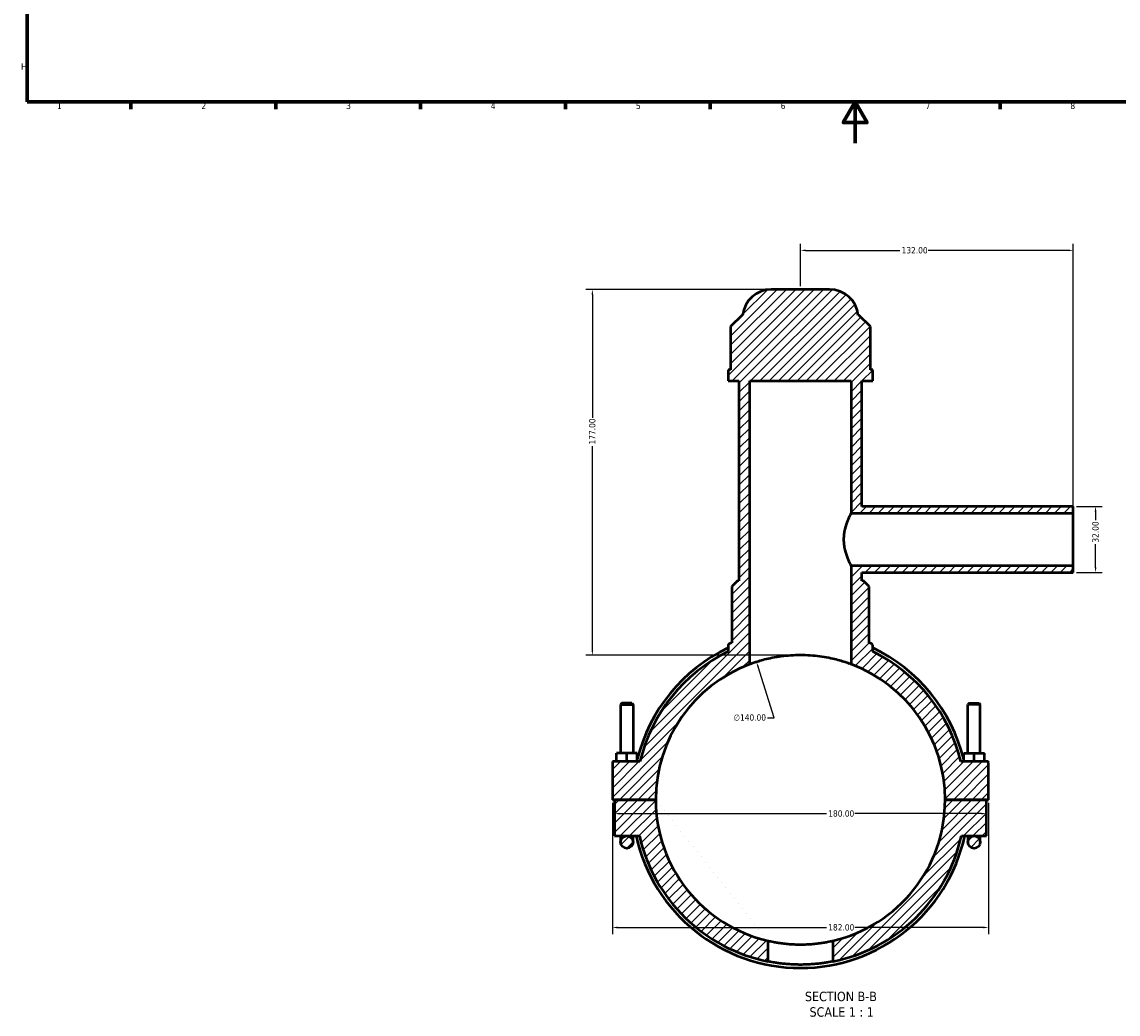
# Model space of a CAD drawing. Header units: millimetres. Extents: x 0 to 898, y -421 to 997.
# Tile 1 of 6: x 17 to 548, y -421 to 59. Entities that reach past the tile are written whole.
import ezdxf

# ---------------------------------------------------------------- set-up
doc = ezdxf.new("R2010")
doc.units = ezdxf.units.MM
for name, color, linetype, lineweight in [('Border (ANSI)', 7, 'Continuous', 70), ('Dimension (ANSI)', 7, 'Continuous', 25), ('Hatch (ANSI)', 7, 'Continuous', 18), ('Symbol (ANSI)', 7, 'Continuous', 25), ('Visible (ANSI)', 7, 'Continuous', 50)]:
    doc.layers.add(name, color=color, linetype=linetype, lineweight=lineweight)
doc.styles.add('Label Text (ANSI)', font='tahoma.ttf')
doc.styles.add('Note Text (ANSI)', font='tahoma.ttf')
doc.dimstyles.new('Default - mm (ANSI)', dxfattribs={"dimtxt": 3.048, "dimasz": 2.5, "dimexe": 3.175, "dimexo": 1.6002, "dimgap": 0.8, "dimtad": 0, "dimtoh": 1, "dimrnd": 1e-08, "dimzin": 4, "dimdsep": 46, "dimtxsty": 'Note Text (ANSI)', "dimcen": 0.09, "dimdle": 10, "dimclrd": 256, "dimclre": 256, "dimclrt": 256, "dimadec": 1, "dimazin": 1, "dimtfac": 1, "dimtofl": 0, "dimtmove": 0, "dimatfit": 3, "dimfxl": 1, "dimtolj": 1, "dimtzin": 4, "dimlwd": -1, "dimlwe": -1, "dimarcsym": 0})

# ---------------------------------------------------------------- blocks, each defined once
blk = doc.blocks.new('Borders Default Border')
at = {"layer": 'Border (ANSI)'}
for p, q in [((70.08, 20), (70.08, 16.55)), ((140.17, 20), (140.17, 16.55)), ((210.25, 20), (210.25, 16.55)), ((280.33, 20), (280.33, 16.55)), ((350.42, 20), (350.42, 16.55)), ((490.58, 20), (490.58, 16.55))]:
    blk.add_line(p, q, dxfattribs=at)
at = {"layer": 'Border (ANSI)', "flags": 128}
for points in [[(20, 20), (20, 574), (821, 574), (821, 20), (20, 20)], [(420.5, 0), (420.5, 20), (414.73, 10), (426.27, 10), (420.5, 20)]]:
    blk.add_lwpolyline(points, dxfattribs=at)
at = {"layer": 'Border (ANSI)', "color": 230, "true_color": 0xff0080, "char_height": 3.05, "attachment_point": 7, "style": 'Note Text (ANSI)'}
for s, insert in [('H', (16.97, 35.6)), ('1', (34.35, 16.55)), ('2', (104.2, 16.55)), ('3', (174.26, 16.49)), ('4', (244.23, 16.55)), ('5', (314.48, 16.49)), ('6', (384.49, 16.49)), ('7', (454.6, 16.55)), ('8', (524.63, 16.48))]:
    blk.add_mtext(s, dxfattribs=dict(at, insert=insert))
blk = doc.blocks.new('*D7')
at = {"layer": 'Defpoints', "color": 0, "transparency": 16777216}
for p in [(372.78, -251.07), (415.28, -384.46)]:
    blk.add_point(p, dxfattribs=at)
at = {"layer": 'Dimension (ANSI)', "transparency": 16777216}
for p, q in [((381.37, -278.04), (373.54, -253.45)), ((378.15, -278.04), (381.37, -278.04))]:
    blk.add_line(p, q, dxfattribs=at)
blk.add_solid([(373.94, -253.32), (373.14, -253.58), (372.78, -251.07)], dxfattribs=at)
at = {"layer": 'Dimension (ANSI)', "color": 230, "true_color": 0xff0080, "transparency": 16777216, "insert": (361.67, -276.4), "char_height": 3.048, "attachment_point": 1, "style": 'Note Text (ANSI)'}
blk.add_mtext('\\A1;∅140.00', dxfattribs=at)
blk = doc.blocks.new('*D9')
at = {"layer": 'Defpoints', "color": 0, "transparency": 16777216}
for p in [(379.94, -70.76), (293.37, -247.76), (394.03, -247.76)]:
    blk.add_point(p, dxfattribs=at)
at = {"layer": 'Dimension (ANSI)', "transparency": 16777216}
for p, q in [((378.34, -70.76), (290.19, -70.76)), ((293.37, -73.26), (293.37, -132.92)), ((293.37, -245.26), (293.37, -146.6)), ((392.43, -247.76), (290.19, -247.76))]:
    blk.add_line(p, q, dxfattribs=at)
for points in [[(292.95, -73.26), (293.78, -73.26), (293.37, -70.76)], [(292.95, -245.26), (293.78, -245.26), (293.37, -247.76)]]:
    blk.add_solid(points, dxfattribs=at)
at = {"layer": 'Dimension (ANSI)', "color": 230, "true_color": 0xff0080, "transparency": 16777216, "insert": (291.78, -145.8), "char_height": 3.048, "attachment_point": 1, "rotation": 90, "style": 'Note Text (ANSI)'}
blk.add_mtext('\\A1;177.00', dxfattribs=at)
blk = doc.blocks.new('*D10')
at = {"layer": 'Defpoints', "color": 0, "transparency": 16777216}
for p in [(526.03, -175.76), (526.03, -207.76), (536.81, -207.76)]:
    blk.add_point(p, dxfattribs=at)
at = {"layer": 'Dimension (ANSI)', "transparency": 16777216}
for p, q in [((527.63, -175.76), (539.99, -175.76)), ((536.81, -178.26), (536.81, -182.44)), ((536.81, -205.26), (536.81, -194.09)), ((527.63, -207.76), (539.99, -207.76))]:
    blk.add_line(p, q, dxfattribs=at)
for points in [[(536.39, -178.26), (537.23, -178.26), (536.81, -175.76)], [(536.39, -205.26), (537.23, -205.26), (536.81, -207.76)]]:
    blk.add_solid(points, dxfattribs=at)
at = {"layer": 'Dimension (ANSI)', "color": 230, "true_color": 0xff0080, "transparency": 16777216, "insert": (535.22, -193.29), "char_height": 3.048, "attachment_point": 1, "rotation": 90, "style": 'Note Text (ANSI)'}
blk.add_mtext('\\A1;32.00', dxfattribs=at)
blk = doc.blocks.new('*D11')
at = {"layer": 'Defpoints', "color": 0, "transparency": 16777216}
for p in [(526.03, -51.85), (394.03, -70.76), (526.03, -178.96)]:
    blk.add_point(p, dxfattribs=at)
at = {"layer": 'Dimension (ANSI)', "transparency": 16777216}
for p, q in [((394.03, -69.16), (394.03, -48.68)), ((396.53, -51.85), (442.19, -51.85)), ((523.53, -51.85), (455.87, -51.85)), ((526.03, -177.36), (526.03, -48.68))]:
    blk.add_line(p, q, dxfattribs=at)
for points in [[(396.53, -51.44), (396.53, -52.27), (394.03, -51.85)], [(523.53, -51.44), (523.53, -52.27), (526.03, -51.85)]]:
    blk.add_solid(points, dxfattribs=at)
at = {"layer": 'Dimension (ANSI)', "color": 230, "true_color": 0xff0080, "transparency": 16777216, "insert": (442.99, -50.27), "char_height": 3.048, "attachment_point": 1, "style": 'Note Text (ANSI)'}
blk.add_mtext('\\A1;132.00', dxfattribs=at)
blk = doc.blocks.new('*D12')
at = {"layer": 'Defpoints', "color": 0, "transparency": 16777216}
for p in [(303.03, -317.71), (485.03, -317.71), (485.03, -379.56)]:
    blk.add_point(p, dxfattribs=at)
at = {"layer": 'Dimension (ANSI)', "transparency": 16777216}
for p, q in [((303.03, -319.31), (303.03, -382.74)), ((485.03, -319.31), (485.03, -382.74)), ((305.53, -379.56), (406.69, -379.56)), ((482.53, -379.56), (420.37, -379.56))]:
    blk.add_line(p, q, dxfattribs=at)
for points in [[(305.53, -379.14), (305.53, -379.98), (303.03, -379.56)], [(482.53, -379.14), (482.53, -379.98), (485.03, -379.56)]]:
    blk.add_solid(points, dxfattribs=at)
at = {"layer": 'Dimension (ANSI)', "color": 230, "true_color": 0xff0080, "transparency": 16777216, "insert": (407.49, -377.97), "char_height": 3.048, "attachment_point": 1, "style": 'Note Text (ANSI)'}
blk.add_mtext('\\A1;182.00', dxfattribs=at)
blk = doc.blocks.new('*D13')
at = {"layer": 'Defpoints', "color": 0, "transparency": 16777216}
for p in [(304.03, -324.47), (484.03, -324.47), (484.03, -324.47)]:
    blk.add_point(p, dxfattribs=at)
at = {"layer": 'Dimension (ANSI)', "transparency": 16777216}
for p, q in [((306.53, -324.47), (406.69, -324.47)), ((481.53, -324.47), (420.37, -324.47))]:
    blk.add_line(p, q, dxfattribs=at)
for points in [[(306.53, -324.05), (306.53, -324.89), (304.03, -324.47)], [(481.53, -324.05), (481.53, -324.89), (484.03, -324.47)]]:
    blk.add_solid(points, dxfattribs=at)
at = {"layer": 'Dimension (ANSI)', "color": 230, "true_color": 0xff0080, "transparency": 16777216, "insert": (407.49, -322.88), "char_height": 3.048, "attachment_point": 1, "style": 'Note Text (ANSI)'}
blk.add_mtext('\\A1;180.00', dxfattribs=at)

msp = doc.modelspace()

# ---------------------------------------------------------------- hatches: boundary and pattern name
at = {"layer": 'Hatch (ANSI)'}
h = msp.add_hatch(dxfattribs=at)
h.set_pattern_fill('ANSI31', color=256, scale=25.4, style=0)
h.set_pattern_definition([(45, (0, 0), (-2.245064, 2.245064), [])])
edge = h.paths.add_edge_path()
edge.add_spline(control_points=[(359.855, -242.135), (359.692, -242.209), (359.544, -242.313), (359.297, -242.571), (359.199, -242.723), (359.065, -243.055), (359.031, -243.232), (359.031, -243.411)], knot_values=[-0.1609773, -0.1609773, -0.1609773, -0.1609773, -0.1073182, -0.1073182, -0.0536591, -0.0536591, 0, 0, 0, 0], degree=3, periodic=0)
edge.add_line((359.031, -243.411), (359.031, -246.048))
edge.add_ellipse((394.031, -317.763), major_axis=(-35, 71.715), ratio=1, start_angle=0, end_angle=50.58082)
edge.add_line((316.405, -299.263), (303.031, -299.263))
edge.add_line((303.031, -299.263), (303.031, -317.713))
edge.add_line((303.031, -317.713), (324.031, -317.713))
edge.add_ellipse((394.031, -317.763), major_axis=(-70, 0.05), ratio=1, start_angle=290.52824, end_angle=360, ccw=False)
edge.add_line((369.531, -252.191), (369.531, -115.013))
edge.add_line((369.531, -115.013), (418.531, -115.013))
edge.add_line((418.531, -115.013), (418.531, -178.963))
edge.add_line((418.531, -178.963), (526.031, -178.963))
edge.add_line((526.031, -178.963), (526.031, -175.763))
edge.add_line((526.031, -175.763), (423.781, -175.763))
edge.add_line((423.781, -175.763), (423.781, -115.013))
edge.add_line((423.781, -115.013), (429.031, -115.013))
edge.add_line((429.031, -115.013), (429.031, -109.703))
edge.add_line((429.031, -109.703), (427.878, -109.703))
edge.add_line((427.878, -109.703), (427.878, -88.753))
edge.add_line((427.878, -88.753), (422.278, -83.153))
edge.add_line((422.278, -83.153), (422.031, -83.153))
edge.add_ellipse((408.124, -84.763), major_axis=(13.907, 1.61), ratio=1, start_angle=0, end_angle=83.39637)
edge.add_line((408.124, -70.763), (379.938, -70.763))
edge.add_ellipse((379.938, -84.763), major_axis=(0, 14), ratio=1, start_angle=0, end_angle=83.39637)
edge.add_line((366.031, -83.153), (365.785, -83.153))
edge.add_line((365.785, -83.153), (360.185, -88.753))
edge.add_line((360.185, -88.753), (360.185, -109.703))
edge.add_line((360.185, -109.703), (359.031, -109.703))
edge.add_line((359.031, -109.703), (359.031, -115.013))
edge.add_line((359.031, -115.013), (364.281, -115.013))
edge.add_line((364.281, -115.013), (364.281, -211.763))
edge.add_line((364.281, -211.763), (363.581, -211.763))
edge.add_line((363.581, -211.763), (360.781, -214.563))
edge.add_line((360.781, -214.563), (360.781, -241.723))
edge.add_ellipse((394.031, -317.763), major_axis=(-33.25, 76.04), ratio=1, start_angle=0, end_angle=0.70002)
edge = h.paths.add_edge_path()
edge.add_line((310.031, -335.263), (316.174, -335.263))
edge.add_ellipse((394.031, -317.763), major_axis=(-77.857, -17.5), ratio=1, start_angle=0, end_angle=66.00033)
edge.add_line((378.351, -396.008), (378.351, -385.985))
edge.add_ellipse((394.031, -317.763), major_axis=(-15.68, -68.221), ratio=1, start_angle=282.98501, end_angle=360, ccw=False)
edge.add_line((324.031, -317.813), (304.031, -317.813))
edge.add_line((304.031, -317.813), (304.031, -335.263))
edge.add_line((304.031, -335.263), (310.031, -335.263))
edge = h.paths.add_edge_path()
edge.add_ellipse((484.531, -299.763), major_axis=(0.5, 0), ratio=1, start_angle=0, end_angle=90)
edge.add_line((484.531, -299.263), (471.657, -299.263))
edge.add_ellipse((394.031, -317.763), major_axis=(77.626, 18.5), ratio=1, start_angle=0, end_angle=50.58082)
edge.add_line((429.031, -246.048), (429.031, -243.411))
edge.add_ellipse((427.631, -243.411), major_axis=(1.4, 0), ratio=1, start_angle=0, end_angle=65.68172)
edge.add_ellipse((394.031, -317.763), major_axis=(34.177, 75.628), ratio=1, start_angle=0, end_angle=0.70002)
edge.add_line((427.281, -241.723), (427.281, -214.563))
edge.add_line((427.281, -214.563), (424.481, -211.763))
edge.add_line((424.481, -211.763), (423.781, -211.763))
edge.add_line((423.781, -211.763), (423.781, -207.763))
edge.add_line((423.781, -207.763), (526.031, -207.763))
edge.add_line((526.031, -207.763), (526.031, -204.563))
edge.add_line((526.031, -204.563), (418.531, -204.563))
edge.add_line((418.531, -204.563), (418.531, -252.191))
edge.add_ellipse((394.031, -317.763), major_axis=(24.5, 65.572), ratio=1, start_angle=290.52824, end_angle=360, ccw=False)
edge.add_line((464.031, -317.713), (485.031, -317.713))
edge.add_line((485.031, -317.713), (485.031, -299.763))
edge = h.paths.add_edge_path()
edge.add_ellipse((310.031, -338.263), major_axis=(3, 0), ratio=1, start_angle=0, end_angle=360)
edge = h.paths.add_edge_path()
edge.add_line((484.031, -317.813), (464.031, -317.813))
edge.add_ellipse((394.031, -317.763), major_axis=(70, -0.05), ratio=1, start_angle=282.98501, end_angle=360, ccw=False)
edge.add_line((409.711, -385.985), (409.711, -396.008))
edge.add_ellipse((394.031, -317.763), major_axis=(15.68, -78.244), ratio=1, start_angle=0, end_angle=66.00033)
edge.add_line((471.889, -335.263), (478.031, -335.263))
edge.add_line((478.031, -335.263), (484.031, -335.263))
edge.add_line((484.031, -335.263), (484.031, -317.813))
edge = h.paths.add_edge_path()
edge.add_ellipse((478.031, -338.263), major_axis=(3, 0), ratio=1, start_angle=0, end_angle=360)

# ---------------------------------------------------------------- linework, layer by layer
at = {"layer": 'Visible (ANSI)'}
for p, q in [((408.124, -70.763), (379.938, -70.763)), ((365.785, -83.153), (360.185, -88.753)), ((366.031, -83.153), (365.785, -83.153)), ((422.278, -83.153), (422.031, -83.153)), ((427.878, -88.753), (422.278, -83.153)), ((360.185, -88.753), (360.185, -109.703)), ((427.878, -109.703), (427.878, -88.753)), ((360.185, -109.703), (359.031, -109.703)), ((359.031, -109.703), (359.031, -115.013)), ((429.031, -109.703), (427.878, -109.703)), ((429.031, -115.013), (429.031, -109.703)), ((359.031, -115.013), (364.281, -115.013)), ((364.281, -115.013), (364.281, -211.763)), ((369.531, -252.191), (369.531, -115.013)), ((369.531, -115.013), (418.531, -115.013)), ((418.531, -115.013), (418.531, -178.963)), ((423.781, -175.763), (423.781, -115.013)), ((423.781, -115.013), (429.031, -115.013)), ((418.531, -178.963), (526.031, -178.963)), ((526.031, -175.763), (423.781, -175.763)), ((526.031, -178.963), (526.031, -175.763)), ((526.031, -204.563), (526.031, -178.963)), ((526.031, -204.563), (418.531, -204.563)), ((418.531, -204.563), (418.531, -252.191)), ((526.031, -207.763), (526.031, -204.563)), ((363.581, -211.763), (360.781, -214.563)), ((364.281, -211.763), (363.581, -211.763)), ((423.781, -211.763), (423.781, -207.763)), ((423.781, -207.763), (526.031, -207.763)), ((424.481, -211.763), (423.781, -211.763)), ((427.281, -214.563), (424.481, -211.763)), ((360.781, -214.563), (360.781, -241.723)), ((427.281, -241.723), (427.281, -214.563)), ((359.031, -243.411), (359.031, -246.048)), ((429.031, -246.048), (429.031, -243.411)), ((307.631, -271.047), (307.031, -271.647)), ((307.031, -271.647), (313.031, -271.647)), ((307.031, -271.647), (307.031, -295.263)), ((312.431, -271.047), (307.631, -271.047)), ((312.431, -271.047), (313.031, -271.647)), ((313.031, -271.647), (313.031, -295.263)), ((475.631, -271.047), (475.031, -271.647)), ((481.031, -271.647), (475.031, -271.647)), ((475.031, -295.263), (475.031, -271.647)), ((475.631, -271.047), (480.431, -271.047)), ((480.431, -271.047), (481.031, -271.647)), ((481.031, -295.263), (481.031, -271.647)), ((310.031, -295.263), (305.031, -295.263)), ((305.031, -299.263), (305.031, -295.263)), ((310.031, -299.263), (310.031, -295.263)), ((315.031, -295.263), (310.031, -295.263)), ((315.031, -299.263), (315.031, -295.263)), ((473.031, -295.263), (478.031, -295.263)), ((473.031, -299.263), (473.031, -295.263)), ((478.031, -295.263), (483.031, -295.263)), ((478.031, -299.263), (478.031, -295.263)), ((483.031, -299.263), (483.031, -295.263)), ((316.405, -299.263), (303.031, -299.263)), ((303.031, -299.263), (303.031, -317.713)), ((484.531, -299.263), (471.657, -299.263)), ((485.031, -317.713), (485.031, -299.763)), ((303.031, -317.713), (324.031, -317.713)), ((324.031, -317.813), (304.031, -317.813)), ((304.031, -317.813), (304.031, -335.263)), ((307.031, -317.713), (307.031, -317.813)), ((313.031, -317.713), (313.031, -317.813)), ((464.031, -317.713), (485.031, -317.713)), ((484.031, -317.813), (464.031, -317.813)), ((475.031, -317.813), (475.031, -317.713)), ((481.031, -317.813), (481.031, -317.713)), ((484.031, -335.263), (484.031, -317.813)), ((304.031, -335.263), (310.031, -335.263)), ((307.031, -335.263), (307.031, -338.263)), ((310.031, -335.263), (316.174, -335.263)), ((313.031, -338.263), (313.031, -335.263)), ((471.889, -335.263), (478.031, -335.263)), ((475.031, -335.263), (475.031, -338.263)), ((478.031, -335.263), (484.031, -335.263)), ((481.031, -338.263), (481.031, -335.263)), ((378.351, -396.008), (378.351, -385.985)), ((409.711, -385.985), (409.711, -396.008))]:
    msp.add_line(p, q, dxfattribs=at)
for centre in [(310.031, -338.263), (478.031, -338.263)]:
    msp.add_circle(centre, 3, dxfattribs=at)
for centre, radius, start, end in [((379.938, -84.763), 14, 90, 173.39637), ((408.124, -84.763), 14, 6.60363, 90), ((394.031, -317.763), 82.992, 113.61826, 114.31828), ((394.031, -317.763), 82.992, 65.68172, 66.38174), ((427.631, -243.411), 1.4, 0, 65.68172), ((394.031, -317.763), 81.396, 115.46734, 166.0636), ((394.031, -317.763), 79.8, 116.01437, 166.59519), ((394.031, -317.763), 81.396, 13.9364, 64.53266), ((394.031, -317.763), 79.8, 13.40481, 63.98563), ((394.031, -317.763), 70, 110.48732, 179.95907), ((394.031, -317.763), 70, 0.04093, 69.51268), ((484.531, -299.763), 0.5, 0, 90), ((394.031, -317.763), 70, 180.04093, 257.05592), ((394.031, -317.763), 70, 282.94408, 359.95907), ((394.031, -317.763), 81.396, 192.41543, 347.58457), ((394.031, -317.763), 79.8, 192.66782, 258.66815), ((394.031, -317.763), 79.8, 281.33185, 347.33218)]:
    msp.add_arc(centre, radius, start, end, dxfattribs=at)
for points, knots in [([(418.531, -178.963), (418.531, -178.963), (418.489, -179.044), (418.318, -179.375), (418.189, -179.627), (417.703, -180.615), (417.242, -181.595), (416.353, -183.833), (415.86, -185.25), (415.318, -187.605), (415.17, -188.428), (414.972, -190.096), (414.922, -190.94), (414.922, -191.763)], [5.9169582, 5.9169582, 5.9169582, 5.9169582, 6.1630862, 6.1630862, 6.4092141, 6.4092141, 6.9014699, 6.9014699, 7.3953738, 7.3953738, 7.6423257, 7.6423257, 7.8892777, 7.8892777, 7.8892777, 7.8892777]), ([(414.922, -191.763), (414.922, -192.587), (414.972, -193.431), (415.17, -195.098), (415.318, -195.921), (415.86, -198.277), (416.353, -199.694), (417.242, -201.931), (417.703, -202.912), (418.189, -203.9), (418.318, -204.151), (418.489, -204.483), (418.531, -204.563), (418.531, -204.563)], [0, 0, 0, 0, 0.2469519, 0.2469519, 0.4939039, 0.4939039, 0.9878077, 0.9878077, 1.4800636, 1.4800636, 1.7261915, 1.7261915, 1.9723194, 1.9723194, 1.9723194, 1.9723194]), ([(359.855, -242.135), (359.692, -242.209), (359.544, -242.313), (359.297, -242.571), (359.199, -242.723), (359.065, -243.055), (359.031, -243.232), (359.031, -243.411)], [-0.16097735, -0.16097735, -0.16097735, -0.16097735, -0.10731823, -0.10731823, -0.05365912, -0.05365912, 0, 0, 0, 0]), ([(418.531, -252.191), (418.531, -252.191), (418.381, -252.134), (417.755, -251.905), (417.278, -251.733), (416.024, -251.305), (415.246, -251.049), (413.452, -250.505), (412.436, -250.217), (410.275, -249.665), (409.055, -249.381), (406.392, -248.85), (404.951, -248.604), (401.936, -248.195), (400.361, -248.032), (397.184, -247.816), (395.583, -247.763), (392.479, -247.763), (390.878, -247.816), (387.702, -248.032), (386.126, -248.195), (383.112, -248.604), (381.67, -248.85), (379.008, -249.381), (377.787, -249.665), (375.627, -250.217), (374.611, -250.505), (372.817, -251.049), (372.038, -251.305), (370.784, -251.733), (370.308, -251.905), (369.681, -252.134), (369.531, -252.191), (369.531, -252.191)], [7.4518335, 7.4518335, 7.4518335, 7.4518335, 7.9177059, 7.9177059, 8.3835784, 8.3835784, 8.8494508, 8.8494508, 9.3153232, 9.3153232, 9.78093, 9.78093, 10.2465367, 10.2465367, 10.7121435, 10.7121435, 11.1777502, 11.1777502, 11.643357, 11.643357, 12.1089637, 12.1089637, 12.5745704, 12.5745704, 13.0401772, 13.0401772, 13.5060496, 13.5060496, 13.9719221, 13.9719221, 14.4377945, 14.4377945, 14.903667, 14.903667, 14.903667, 14.903667]), ([(378.351, -385.985), (378.351, -385.985), (378.446, -386.007), (378.845, -386.096), (379.148, -386.164), (379.949, -386.334), (380.447, -386.435), (381.598, -386.653), (382.25, -386.768), (383.638, -386.991), (384.422, -387.106), (386.131, -387.322), (387.056, -387.422), (388.987, -387.588), (389.994, -387.654), (392.023, -387.742), (393.043, -387.763), (395.019, -387.763), (396.04, -387.742), (398.068, -387.654), (399.076, -387.588), (401.006, -387.422), (401.931, -387.322), (403.64, -387.106), (404.424, -386.991), (405.813, -386.768), (406.465, -386.653), (407.615, -386.435), (408.113, -386.334), (408.914, -386.164), (409.218, -386.096), (409.616, -386.007), (409.711, -385.985), (409.711, -385.985)], [4.7425228, 4.7425228, 4.7425228, 4.7425228, 5.0389437, 5.0389437, 5.3353645, 5.3353645, 5.6317854, 5.6317854, 5.9282063, 5.9282063, 6.2246007, 6.2246007, 6.5209952, 6.5209952, 6.8173897, 6.8173897, 7.1137842, 7.1137842, 7.4101786, 7.4101786, 7.7065731, 7.7065731, 8.0029676, 8.0029676, 8.2993621, 8.2993621, 8.5957829, 8.5957829, 8.8922038, 8.8922038, 9.1886247, 9.1886247, 9.4850456, 9.4850456, 9.4850456, 9.4850456]), ([(409.711, -396.008), (409.711, -396.008), (409.616, -396.027), (409.218, -396.105), (408.915, -396.164), (408.114, -396.312), (407.616, -396.401), (406.466, -396.591), (405.813, -396.692), (404.424, -396.887), (403.639, -396.988), (401.929, -397.176), (401.004, -397.264), (399.073, -397.41), (398.066, -397.468), (396.038, -397.545), (395.018, -397.563), (393.044, -397.563), (392.024, -397.545), (389.997, -397.468), (388.989, -397.41), (387.058, -397.264), (386.133, -397.176), (384.423, -396.988), (383.638, -396.887), (382.249, -396.692), (381.597, -396.591), (380.446, -396.401), (379.948, -396.312), (379.147, -396.164), (378.844, -396.105), (378.446, -396.027), (378.351, -396.008), (378.351, -396.008)], [0, 0, 0, 0, 0.2961604, 0.2961604, 0.5923208, 0.5923208, 0.8884812, 0.8884812, 1.1846416, 1.1846416, 1.4807865, 1.4807865, 1.7769315, 1.7769315, 2.0730764, 2.0730764, 2.3692214, 2.3692214, 2.6653663, 2.6653663, 2.9615113, 2.9615113, 3.2576562, 3.2576562, 3.5538011, 3.5538011, 3.8499615, 3.8499615, 4.1461219, 4.1461219, 4.4422823, 4.4422823, 4.7384427, 4.7384427, 4.7384427, 4.7384427])]:
    msp.add_open_spline(points, degree=3, knots=knots, dxfattribs=at)

# ---------------------------------------------------------------- block references
msp.add_blockref('Borders Default Border', (0, 0))

# ---------------------------------------------------------------- texts
at = {"layer": 'Symbol (ANSI)', "char_height": 4.572, "attachment_point": 7, "style": 'Label Text (ANSI)'}
for s, insert in [('SECTION B-B', (396.203, -415.306)), ('SCALE 1 : 1', (398.426, -422.819))]:
    msp.add_mtext(s, dxfattribs=dict(at, insert=insert))

# ---------------------------------------------------------------- dimensions: what is measured, and where the dimension line sits
at = {"layer": 'Dimension (ANSI)'}
for base, p1, p2, angle, override, picture, middle in [((526.031, -51.854), (394.031, -70.763), (526.031, -178.963), 180, {"dimtoh": 0, "dimdec": 2, "dimtp": 0, "dimtm": 0, "dimtdec": 2, "dimatfit": 1}, '*D11', (449.031, -51.854)), ((293.366, -247.764), (379.938, -70.763), (394.031, -247.764), 90, {"dimtoh": 0, "dimdec": 2, "dimtp": 0, "dimtm": 0, "dimtdec": 2, "dimatfit": 1}, '*D9', (293.366, -139.764)), ((536.811, -207.763), (526.031, -175.763), (526.031, -207.763), 90, {"dimtoh": 0, "dimdec": 2, "dimtp": 0, "dimtm": 0, "dimtdec": 2, "dimatfit": 1}, '*D10', (536.811, -188.263)), ((485.031, -379.561), (303.031, -317.713), (485.031, -317.713), 180, {"dimtoh": 0, "dimdec": 2, "dimtp": 0, "dimtm": 0, "dimtdec": 2, "dimatfit": 1}, '*D12', (413.531, -379.561)), ((484.031, -324.471), (304.031, -324.471), (484.031, -324.471), 180, {"dimtoh": 0, "dimdec": 2, "dimse1": 1, "dimse2": 1, "dimtp": 0, "dimtm": 0, "dimtdec": 2, "dimatfit": 1}, '*D13', (413.531, -324.471))]:
    dim = msp.add_linear_dim(base=base, p1=p1, p2=p2, angle=angle, dimstyle='Default - mm (ANSI)', override=override, dxfattribs=at)
    dim.commit()
    dim.dimension.update_dxf_attribs({"geometry": picture, "text_midpoint": middle, "dimtype": 160})
dim = msp.add_diameter_dim_2p(p1=(415.283, -384.464), p2=(372.78, -251.067), dimstyle='Default - mm (ANSI)', override={"dimtih": 1, "dimdec": 2, "dimlfac": 0.999972, "dimtp": 0, "dimtm": 0, "dimtdec": 2}, dxfattribs=at)
dim.commit()
dim.dimension.update_dxf_attribs({"geometry": '*D7', "text_midpoint": (369.512, -278.038), "dimtype": 163})

doc.saveas('drawing.dxf')
